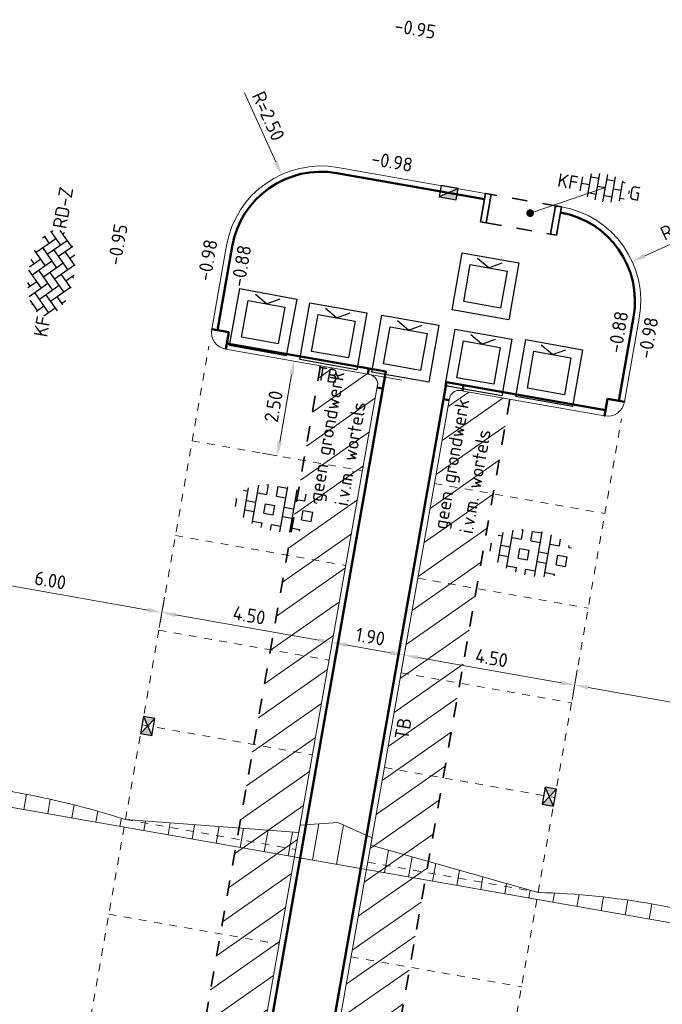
# Model space of a CAD drawing. Header units: metres. Extents: x 2514 to 227642, y 1683 to 852646.
# Tile 236 of 256: x 113828 to 113845, y 426419 to 426445. Entities that reach past the tile are written whole.
import ezdxf
from ezdxf.enums import TextEntityAlignment as Align

# ---------------------------------------------------------------- set-up
doc = ezdxf.new("R2010")
doc.units = ezdxf.units.M
doc.linetypes.add('VW-1-1_STREEP', pattern=[2, 1, -1])
doc.linetypes.add('ZZ-HIDDEN-SO', pattern=[4, 2, -2])
doc.layers.get('Defpoints').update_dxf_attribs({"color": 244, "lineweight": 35})
for name, color, linetype, lineweight in [('B-GV-GR-ZONENIETGRAVEN-A', 1, 'Continuous', 18), ('B-WE-IE-MEUBILAIR_WEGMEUBILAIR-S', 252, 'Continuous', 30), ('N-WE-GW-T18-200', 1, 'Continuous', 18), ('N-WE-RI-HWA_KOLK-S', 150, 'Continuous', 25), ('N-WE-VH-KANTOPSLUITING-T18', 1, 'Continuous', 18), ('N-WE-VH-KANTOPSLUITING_ACHTERKANTBAND-G', 1, 'Continuous', 50), ('N-WE-VH-KANTOPSLUITING_INRITBAND-G', 2, 'Continuous', 35), ('N-WE-VH-KANTOPSLUITING_TROTTOIRBAND_130 150-G', 2, 'Continuous', 13), ('N-WE-VH-M', 7, 'Continuous', 18), ('N-WE-VH-MATERIAALGRENS-G', 7, 'ZZ-HIDDEN-SO', 35), ('N-WE-VH-NAP-T18', 1, 'Continuous', 18), ('N-WE-VH-VERHARDING_BETONSTRAATSTEEN-S', 1, 'Continuous', 25), ('N-WE-VH-VERHARDING_GRASBETONSTEEN-S', 94, 'Continuous', 25), ('N-WE-VH-VERKANTING-G', 252, 'Continuous', 5), ('N-WE-VW-MARKERING_LANGS_STREEP_11_010-G', 7, 'VW-1-1_STREEP', 13)]:
    doc.layers.add(name, color=color, linetype=linetype, lineweight=lineweight)
doc.styles.add('ISO', font='NLCS-ISO.ttf')
doc.styles.add('NLCS-ISO', font='NLCS-ISO.ttf', dxfattribs={"height": 1.8})
doc.styles.add('NLCS-ISO-M200-T18', font='NLCS-ISO.ttf', dxfattribs={"height": 0.36})
doc.dimstyles.new('NLCS-M200-T18-PIJL_L2_H1', dxfattribs={"dimscale": 0.2, "dimtxt": 2.5, "dimasz": 1.8, "dimexe": 2, "dimexo": 2, "dimgap": 0.7, "dimtad": 1, "dimzin": 0, "dimdsep": 46, "dimtxsty": 'NLCS-ISO-M200-T18', "dimcen": 0, "dimdle": 2, "dimclrd": 256, "dimclre": 256, "dimclrt": 1, "dimadec": 1, "dimazin": 0, "dimtfac": 1, "dimtdec": 3, "dimtofl": 0, "dimtmove": 0, "dimatfit": 3, "dimfxl": 2, "dimfxlon": 1, "dimtfillclr": 256, "dimtolj": 1, "dimtzin": 0, "dimlwd": -1, "dimlwe": -1, "dimarcsym": 0})
pattern_1 = [(34.99242704, (0, 0), (-0.3641522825, 0.5202096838), [])]

# ---------------------------------------------------------------- blocks, each defined once
blk = doc.blocks.new('*D403')
at = {"layer": 'Defpoints', "color": 0, "transparency": 16777216}
for p in [(113826.264, 426431.732), (113832.173, 426430.691), (113831.973, 426429.555)]:
    blk.add_point(p, dxfattribs=at)
at = {"layer": 'N-WE-VH-M', "transparency": 16777216}
for p, q in [((113826.134, 426430.99), (113825.995, 426430.202)), ((113826.419, 426430.533), (113831.619, 426429.618)), ((113832.043, 426429.949), (113831.904, 426429.161))]:
    blk.add_line(p, q, dxfattribs=at)
for points in [[(113826.429, 426430.592), (113826.408, 426430.474), (113826.064, 426430.596)], [(113831.629, 426429.677), (113831.608, 426429.559), (113831.973, 426429.555)]]:
    blk.add_solid(points, dxfattribs=at)
at = {"layer": 'N-WE-VH-M', "color": 1, "transparency": 16777216, "insert": (113829.074, 426430.391), "char_height": 0.36, "attachment_point": 5, "rotation": 350.0136, "style": 'NLCS-ISO-M200-T18'}
blk.add_mtext('\\A1;6.00', dxfattribs=at)
blk = doc.blocks.new('*D404')
at = {"layer": 'Defpoints', "color": 0, "transparency": 16777216}
for p in [(113832.173, 426430.691), (113836.605, 426429.911), (113836.405, 426428.775)]:
    blk.add_point(p, dxfattribs=at)
at = {"layer": 'N-WE-VH-M', "transparency": 16777216}
for p, q in [((113832.043, 426429.949), (113831.904, 426429.161)), ((113832.328, 426429.493), (113836.051, 426428.837)), ((113836.474, 426429.169), (113836.336, 426428.381))]:
    blk.add_line(p, q, dxfattribs=at)
for points in [[(113832.338, 426429.552), (113832.317, 426429.434), (113831.973, 426429.555)], [(113836.061, 426428.896), (113836.04, 426428.778), (113836.405, 426428.775)]]:
    blk.add_solid(points, dxfattribs=at)
at = {"layer": 'N-WE-VH-M', "color": 1, "transparency": 16777216, "insert": (113834.245, 426429.48), "char_height": 0.36, "attachment_point": 5, "rotation": 350.0136, "style": 'NLCS-ISO-M200-T18'}
blk.add_mtext('\\A1;4.50', dxfattribs=at)
blk = doc.blocks.new('*D405')
at = {"layer": 'Defpoints', "color": 0, "transparency": 16777216}
for p in [(113836.605, 426429.911), (113838.476, 426429.581), (113838.276, 426428.445)]:
    blk.add_point(p, dxfattribs=at)
at = {"layer": 'N-WE-VH-M', "transparency": 16777216}
for p, q in [((113836.474, 426429.169), (113836.336, 426428.381)), ((113836.76, 426428.712), (113837.922, 426428.508)), ((113838.346, 426428.839), (113838.207, 426428.051))]:
    blk.add_line(p, q, dxfattribs=at)
for points in [[(113836.77, 426428.771), (113836.749, 426428.653), (113836.405, 426428.775)], [(113837.932, 426428.567), (113837.911, 426428.449), (113838.276, 426428.445)]]:
    blk.add_solid(points, dxfattribs=at)
at = {"layer": 'N-WE-VH-M', "color": 1, "transparency": 16777216, "insert": (113837.396, 426428.925), "char_height": 0.36, "attachment_point": 5, "rotation": 350.0136, "style": 'NLCS-ISO-M200-T18'}
blk.add_mtext('\\A1;1.90', dxfattribs=at)
blk = doc.blocks.new('*D406')
at = {"layer": 'Defpoints', "color": 0, "transparency": 16777216}
for p in [(113838.476, 426429.581), (113842.908, 426428.801), (113842.708, 426427.665)]:
    blk.add_point(p, dxfattribs=at)
at = {"layer": 'N-WE-VH-M', "transparency": 16777216}
for p, q in [((113838.346, 426428.839), (113838.207, 426428.051)), ((113838.631, 426428.383), (113842.354, 426427.727)), ((113842.777, 426428.059), (113842.639, 426427.271))]:
    blk.add_line(p, q, dxfattribs=at)
for points in [[(113838.641, 426428.442), (113838.62, 426428.324), (113838.276, 426428.445)], [(113842.364, 426427.786), (113842.343, 426427.668), (113842.708, 426427.665)]]:
    blk.add_solid(points, dxfattribs=at)
at = {"layer": 'N-WE-VH-M', "color": 1, "transparency": 16777216, "insert": (113840.548, 426428.37), "char_height": 0.36, "attachment_point": 5, "rotation": 350.0136, "style": 'NLCS-ISO-M200-T18'}
blk.add_mtext('\\A1;4.50', dxfattribs=at)
blk = doc.blocks.new('*D407')
at = {"layer": 'Defpoints', "color": 0, "transparency": 16777216}
for p in [(113842.908, 426428.801), (113848.817, 426427.76), (113848.617, 426426.624)]:
    blk.add_point(p, dxfattribs=at)
at = {"layer": 'N-WE-VH-M', "transparency": 16777216}
for p, q in [((113842.777, 426428.059), (113842.639, 426427.271)), ((113843.063, 426427.603), (113848.263, 426426.687)), ((113848.687, 426427.018), (113848.548, 426426.231))]:
    blk.add_line(p, q, dxfattribs=at)
for points in [[(113843.073, 426427.662), (113843.052, 426427.543), (113842.708, 426427.665)], [(113848.273, 426426.746), (113848.252, 426426.628), (113848.617, 426426.624)]]:
    blk.add_solid(points, dxfattribs=at)
at = {"layer": 'N-WE-VH-M', "color": 1, "transparency": 16777216, "insert": (113845.718, 426427.46), "char_height": 0.36, "attachment_point": 5, "rotation": 350.0136, "style": 'NLCS-ISO-M200-T18'}
blk.add_mtext('\\A1;6.00', dxfattribs=at)
blk = doc.blocks.new('N-SRI-KOLK_TROTTOIR-SO')
blk.add_hatch(color=256).paths.add_polyline_path([(1.125, 1.5), (-1.125, 1.5), (-1.125, 0)])
blk.add_line((-1.125, 0), (1.125, 1.5))
at = {"flags": 128}
blk.add_lwpolyline([(-1.125, 0), (1.125, 0), (1.125, 1.5), (-1.125, 1.5)], close=True, dxfattribs=at)
blk = doc.blocks.new('N-SRI-KOLK_STRAAT_450X300-SO')
h = blk.add_hatch(color=256)
h.dxf.hatch_style = 1
h.paths.add_polyline_path([(0, 0.75), (-1.125, 1.5), (-1.125, 0)])
h.paths.add_polyline_path([(1.125, 1.5), (0, 0.75), (1.125, 0)])
for p, q in [((-1.125, 0), (1.125, 1.5)), ((1.125, 0), (-1.125, 1.5))]:
    blk.add_line(p, q)
at = {"flags": 128}
blk.add_lwpolyline([(-1.125, 0), (1.125, 0), (1.125, 1.5), (-1.125, 1.5)], close=True, dxfattribs=at)
blk = doc.blocks.new('hoekblok inw. 25')
at = {"layer": 'N-WE-VH-KANTOPSLUITING_ACHTERKANTBAND-G', "ltscale": 0.2, "flags": 128}
blk.add_lwpolyline([(-0.45, 0.15), (-0.45, 0), (0, 0), (0, 0.45), (-0.15, 0.45)], dxfattribs=at)
at = {"layer": 'N-WE-VH-KANTOPSLUITING_TROTTOIRBAND_130 150-G', "ltscale": 0.2, "flags": 128}
blk.add_lwpolyline([(-0.15, 0.45), (-0.15, 0.4, -0.414214), (-0.4, 0.15), (-0.45, 0.15)], format="xyb", dxfattribs=at)
blk = doc.blocks.new('*D535')
at = {"layer": 'Defpoints', "color": 0, "ltscale": 0.2, "transparency": 16777216}
for p in [(113844.202, 426438.681), (113841.927, 426437.646)]:
    blk.add_point(p, dxfattribs=at)
at = {"layer": 'N-WE-VH-M', "ltscale": 0.2, "transparency": 16777216}
blk.add_line((113846.446, 426439.702), (113844.53, 426438.83), dxfattribs=at)
blk.add_solid([(113844.505, 426438.885), (113844.555, 426438.776), (113844.202, 426438.681)], dxfattribs=at)
at = {"layer": 'N-WE-VH-M', "color": 1, "ltscale": 0.2, "transparency": 16777216, "insert": (113845.58, 426439.66), "char_height": 0.36, "attachment_point": 5, "rotation": 24.472, "style": 'NLCS-ISO-M200-T18'}
blk.add_mtext('\\A1;R=2.50', dxfattribs=at)
blk = doc.blocks.new('*D688')
at = {"layer": 'Defpoints', "color": 0, "ltscale": 0.2, "transparency": 16777216}
for p in [(113835.408, 426436.088), (113835.408, 426436.088), (113834.975, 426433.626)]:
    blk.add_point(p, dxfattribs=at)
at = {"layer": 'N-WE-VH-M', "ltscale": 0.2, "transparency": 16777216}
for p, q in [((113835.408, 426436.088), (113835.014, 426436.158)), ((113835.037, 426433.981), (113835.346, 426435.734)), ((113834.975, 426433.626), (113834.581, 426433.696))]:
    blk.add_line(p, q, dxfattribs=at)
for points in [[(113835.287, 426435.744), (113835.405, 426435.724), (113835.408, 426436.088)], [(113834.978, 426433.991), (113835.096, 426433.97), (113834.975, 426433.626)]]:
    blk.add_solid(points, dxfattribs=at)
at = {"layer": 'N-WE-VH-M', "ltscale": 0.2, "transparency": 16777216, "insert": (113834.876, 426434.913), "char_height": 0.36, "attachment_point": 5, "rotation": 80.0136, "style": 'NLCS-ISO-M200-T18'}
blk.add_mtext('\\A1;2.50', dxfattribs=at)
blk = doc.blocks.new('SVH-BSS_KEIFORMAAT_HALFST_KL-SO')
for p, q in [((-2.1, -1.59), (-2.1, 1.42)), ((-1.05, -1.83), (-1.05, 1.66)), ((0, -1.88), (0, 1.71)), ((1.05, -1.75), (1.05, 1.58)), ((-3.15, -1), (-3.15, 0.83)), ((-3.15, 0), (-2.1, 0)), ((-2.1, 1.05), (-1.05, 1.05)), ((-1.05, 0), (0, 0)), ((0, 1.05), (1.05, 1.05)), ((1.05, 0), (2.1, 0)), ((2.1, -1.4), (2.1, 1.22)), ((2.1, 1.05), (2.41, 1.05)), ((3.15, -0.26), (3.15, 0.09)), ((3.15, 0), (3.16, 0)), ((-2.1, -1.05), (-1.05, -1.05)), ((0, -1.05), (1.05, -1.05)), ((2.1, -1.05), (2.64, -1.05))]:
    blk.add_line(p, q)
at = {"style": 'NLCS-ISO'}
blk.add_attdef('FORMAAT', text='', height=1.8, dxfattribs=at).set_placement((-3.62, -0.09), align=Align.MIDDLE_RIGHT)
blk.add_attdef('KLEUR', text='', height=1.8, dxfattribs=at).set_placement((3.17, -0.09), align=Align.MIDDLE_LEFT)
at = {"style": 'NLCS-ISO', "flags": 1}
blk.add_attdef('FUNCTIE', text='', height=1.8, dxfattribs=at).set_placement((0.12, -3.58), align=Align.MIDDLE_CENTER)
blk = doc.blocks.new('*D812')
at = {"layer": 'Defpoints', "color": 0, "ltscale": 0.2, "transparency": 16777216}
for p in [(113835.083, 426440.945), (113836.116, 426438.669)]:
    blk.add_point(p, dxfattribs=at)
at = {"layer": 'N-WE-VH-M', "ltscale": 0.2, "transparency": 16777216}
blk.add_line((113834.12, 426443.069), (113834.935, 426441.273), dxfattribs=at)
blk.add_solid([(113834.989, 426441.298), (113834.88, 426441.248), (113835.083, 426440.945)], dxfattribs=at)
at = {"layer": 'N-WE-VH-M', "color": 1, "ltscale": 0.2, "transparency": 16777216, "insert": (113834.744, 426442.467), "char_height": 0.36, "attachment_point": 5, "rotation": 294.4087, "style": 'NLCS-ISO-M200-T18'}
blk.add_mtext('\\A1;R=2.50', dxfattribs=at)
blk = doc.blocks.new('SVH-GRASBETONSTEEN_01-SO')
at = {"ltscale": 0.1}
for p, q in [((-1.98, 2.79), (-1.75, 2.79)), ((-1.75, 1.54), (-1.75, 2.79)), ((-0.5, 2.79), (0.75, 2.79)), ((-0.5, 1.54), (-0.5, 2.79)), ((0.75, -2.95), (0.75, 2.95)), ((2, -2.78), (2, 2.78)), ((-4.84, 1.54), (-4.25, 1.54)), ((-4.25, -1.97), (-4.25, 1.97)), ((-3, -2.52), (-3, 2.52)), ((-3, 1.54), (-1.75, 1.54)), ((-0.5, 1.54), (0.75, 1.54)), ((2, 1.54), (3.25, 1.54)), ((3.25, 1.54), (3.25, 2.43)), ((4.5, 1.54), (4.5, 1.8)), ((4.5, 1.54), (4.84, 1.54)), ((-5.63, 0.29), (-5.5, 0.29)), ((-5.5, -0.71), (-5.5, 0.29)), ((-4.25, 0.29), (-3, 0.29)), ((-1.75, 0.29), (-0.5, 0.29)), ((-1.75, -0.96), (-1.75, 0.29)), ((-0.5, -0.96), (-0.5, 0.29)), ((0.75, 0.29), (2, 0.29)), ((3.25, 0.29), (4.5, 0.29)), ((3.25, -0.96), (3.25, 0.29)), ((4.5, -0.96), (4.5, 0.29)), ((-4.25, -0.96), (-3, -0.96)), ((-1.75, -0.96), (-0.5, -0.96)), ((0.75, -0.96), (2, -0.96)), ((3.25, -0.96), (4.5, -0.96)), ((-3, -2.21), (-1.75, -2.21)), ((-1.75, -2.83), (-1.75, -2.21)), ((-0.5, -2.21), (0.75, -2.21)), ((-0.5, -2.96), (-0.5, -2.21)), ((2, -2.21), (3.25, -2.21)), ((3.25, -2.43), (3.25, -2.21))]:
    blk.add_line(p, q, dxfattribs=at)
at = {"style": 'NLCS-ISO', "flags": 1}
blk.add_attdef('FUNCTIE', text='', height=1.8, dxfattribs=at).set_placement((0.12, -3.58), align=Align.MIDDLE_CENTER)
blk = doc.blocks.new('SVH-BSS_KEIFORMAAT_KEPER-SO')
at = {"ltscale": 0.1}
for p, q in [((-2.23, 0.74), (-0.21, 2.76)), ((-2.23, 2.23), (-1.85, 2.61)), ((0.22, 2.75), (1.48, 1.48)), ((0.74, 2.23), (1.2, 2.68)), ((-5.2, 0.74), (-4.03, 1.91)), ((-5.2, -0.74), (-2.97, 1.48)), ((-4.56, 1.6), (-4.45, 1.48)), ((-3.6, 2.11), (-1.48, 0)), ((-2.48, 2.48), (-1.48, 1.48)), ((-2.23, -0.74), (0, 1.48)), ((-0.74, 2.23), (1.48, 0)), ((0.74, 0.74), (2.45, 2.45)), ((0.74, -0.74), (2.97, 1.48)), ((2.23, 2.23), (4.45, 0)), ((3.71, 0.74), (4.5, 1.53)), ((4.22, 1.72), (4.45, 1.48)), ((-5.34, 0.88), (-4.45, 0)), ((-4.81, -1.84), (-2.97, 0)), ((-3.71, 0.74), (-1.48, -1.48)), ((-2.23, -2.23), (0, 0)), ((-0.74, 0.74), (1.48, -1.48)), ((0.74, -2.23), (2.97, 0)), ((2.23, 0.74), (4.45, -1.48)), ((3.71, -0.74), (5.25, 0.79)), ((5.2, 0.74), (5.39, 0.55)), ((-5.73, -0.2), (-4.45, -1.48)), ((-3.71, -0.74), (-1.48, -2.97)), ((-0.74, -0.74), (1.48, -2.97)), ((2.23, -0.74), (3.84, -2.36)), ((3.71, -2.23), (5.57, -0.37)), ((5.2, -0.74), (5.41, -0.95)), ((-3.89, -2.41), (-2.97, -1.48)), ((-3.71, -2.23), (-3.27, -2.67)), ((-1.59, -3.08), (0, -1.48)), ((-0.74, -2.23), (0.21, -3.18)), ((1.36, -3.09), (2.97, -1.48)), ((2.23, -2.23), (2.78, -2.78)), ((-0.22, -3.19), (0, -2.97))]:
    blk.add_line(p, q, dxfattribs=at)
at = {"style": 'NLCS-ISO'}
blk.add_attdef('FORMAAT', text='', height=1.8, dxfattribs=at).set_placement((-5.83, -0.22), align=Align.MIDDLE_RIGHT)
blk.add_attdef('KLEUR', text='', height=1.8, dxfattribs=at).set_placement((5.82, -0.22), align=Align.MIDDLE_LEFT)
at = {"style": 'NLCS-ISO', "flags": 1}
blk.add_attdef('FUNCTIE', text='', height=1.8, dxfattribs=at).set_placement((0.12, -3.58), align=Align.MIDDLE_CENTER)
blk = doc.blocks.new('SIE-WEG_CONTAINER_ALGEMEEN')
for p, q in [((-0.75, -0.75), (-0.75, 0.75)), ((-0.75, 0.75), (0.75, 0.75)), ((0, 0.488), (-0.325, 0.675)), ((0, 0.488), (0.325, 0.675)), ((0.75, 0.75), (0.75, -0.75)), ((-0.487, -0.487), (-0.487, 0.488)), ((-0.487, 0.488), (0.488, 0.488)), ((0.488, 0.488), (0.488, -0.487)), ((0.488, -0.487), (-0.487, -0.487)), ((0.75, -0.75), (-0.75, -0.75))]:
    blk.add_line(p, q)

msp = doc.modelspace()

# ---------------------------------------------------------------- hatches: boundary and pattern name
at = {"layer": 'B-GV-GR-ZONENIETGRAVEN-A', "ltscale": 0.2}
h = msp.add_hatch(dxfattribs=at)
h.set_pattern_fill('ANSI31', color=256, scale=0.2)
h.set_pattern_definition(pattern_1)
edge = h.paths.add_edge_path()
edge.add_arc((113837.326, 426435.488), 0.262, 340.9543, 449.3759)
edge.add_line((113837.329, 426435.749), (113836.098, 426435.967))
edge.add_line((113836.098, 426435.967), (113826.993, 426384.263))
edge.add_line((113826.993, 426384.263), (113828.224, 426384.046))
edge.add_arc((113828.31, 426384.292), 0.261, 250.7136, 359.3423)
edge.add_line((113828.571, 426384.289), (113837.573, 426435.402))
h = msp.add_hatch(dxfattribs=at)
h.set_pattern_fill('ANSI31', color=256, scale=0.2)
h.set_pattern_definition(pattern_1)
edge = h.paths.add_edge_path()
edge.add_line((113841.022, 426435.1), (113839.791, 426435.317))
edge.add_arc((113839.705, 426435.071), 0.26, 70.5685, 179.5339)
edge.add_line((113839.445, 426435.074), (113830.444, 426383.959))
edge.add_arc((113830.69, 426383.873), 0.262, 160.7363, 269.1579)
edge.add_line((113830.687, 426383.612), (113831.918, 426383.395))
edge.add_line((113831.918, 426383.395), (113841.022, 426435.1))
at = {"layer": 'N-WE-VH-VERKANTING-G', "ltscale": 0.2}
h = msp.add_hatch(dxfattribs=at)
h.set_pattern_fill('ANSI31', color=256, scale=0.2, angle=45)
h.set_pattern_definition([(80.05005, (113662.62477, 426390.9574), (-0.625449, 0.1097203), [])])
edge = h.paths.add_edge_path()
edge.add_line((113809.357, 426427.978), (113805.003, 426429.204))
edge.add_line((113805.003, 426429.204), (113805.038, 426429.401))
edge.add_line((113805.038, 426429.401), (113802.334, 426430.157))
edge.add_line((113802.334, 426430.157), (113802.136, 426429.023))
edge.add_line((113802.136, 426429.023), (113856.292, 426419.541))
edge.add_line((113856.292, 426419.541), (113856.524, 426420.865))
edge.add_line((113856.524, 426420.865), (113852.714, 426421.057))
edge.add_line((113852.714, 426421.057), (113852.679, 426420.86))
edge.add_line((113852.679, 426420.86), (113847.668, 426421.237))
edge.add_arc((113841.166, 426401.496), 20.785, 71.7703, 88.3665)
edge.add_line((113841.759, 426422.272), (113837.405, 426423.499))
edge.add_line((113837.405, 426423.499), (113837.44, 426423.696))
edge.add_line((113837.44, 426423.696), (113836.546, 426424.095))
edge.add_line((113836.546, 426424.095), (113835.569, 426424.025))
edge.add_line((113835.569, 426424.025), (113835.534, 426423.828))
edge.add_line((113835.534, 426423.828), (113831.025, 426424.168))
edge.add_arc((113824.306, 426403.19), 22.028, 72.2408, 87.8958)
edge.add_line((113825.115, 426425.203), (113820.761, 426426.429))
edge.add_line((113820.761, 426426.429), (113820.796, 426426.626))
edge.add_line((113820.796, 426426.626), (113820.307, 426426.763))
edge.add_line((113820.307, 426426.763), (113819.811, 426426.8))
edge.add_line((113819.811, 426426.8), (113819.776, 426426.603))
edge.add_line((113819.776, 426426.603), (113815.267, 426426.943))
edge.add_arc((113808.548, 426405.965), 22.028, 72.2408, 87.8958)
edge.add_line((113809.357, 426427.978), (113809.357, 426427.978))

# ---------------------------------------------------------------- linework, layer by layer
at = {"layer": 'N-WE-VH-KANTOPSLUITING_ACHTERKANTBAND-G', "ltscale": 0.2}
for p, q in [((113836.524, 426440.983), (113840.365, 426440.307)), ((113833.418, 426436.896), (113833.802, 426439.076)), ((113844.241, 426437.237), (113843.857, 426435.057)), ((113837.798, 426435.82), (113833.661, 426436.548)), ((113828.642, 426383.82), (113837.798, 426435.82)), ((113839.374, 426435.543), (113830.217, 426383.543)), ((113843.51, 426434.814), (113839.374, 426435.543))]:
    msp.add_line(p, q, dxfattribs=at)
for points in [[(113833.27, 426436.921), (113833.27, 426436.922), (113833.713, 426436.844), (113833.636, 426436.401)], [(113844.005, 426435.032), (113844.005, 426435.032), (113843.562, 426435.109), (113843.484, 426434.666), (113843.485, 426434.666)]]:
    msp.add_lwpolyline(points, dxfattribs=at)
for centre, start, end in [((113836.116, 426438.669), 80.0136, 170.0136), ((113841.927, 426437.645), 350.0136, 80.0136)]:
    msp.add_arc(centre, 2.35, start, end, dxfattribs=at)
at = {"layer": 'N-WE-VH-KANTOPSLUITING_INRITBAND-G', "ltscale": 0.2, "flags": 128}
for points in [[(113840.409, 426439.69), (113840.53, 426440.379, 0.414214), (113840.489, 426440.437), (113840.391, 426440.455), (113840.261, 426439.716)], [(113842.083, 426439.395), (113842.204, 426440.084, -0.414214), (113842.262, 426440.125), (113842.361, 426440.108), (113842.231, 426439.369)]]:
    msp.add_lwpolyline(points, format="xyb", close=True, dxfattribs=at)
at = {"layer": 'N-WE-VH-KANTOPSLUITING_TROTTOIRBAND_130 150-G', "ltscale": 0.2}
for p, q in [((113836.55, 426441.131), (113840.391, 426440.455)), ((113833.27, 426436.922), (113833.654, 426439.102)), ((113844.389, 426437.212), (113844.005, 426435.032)), ((113838.215, 426435.594), (113833.636, 426436.401)), ((113843.484, 426434.666), (113839.72, 426435.329))]:
    msp.add_line(p, q, dxfattribs=at)
for points in [[(113828.572, 426384.289), (113837.585, 426435.474)], [(113839.443, 426435.074), (113830.391, 426383.664)]]:
    msp.add_lwpolyline(points, dxfattribs=at)
for centre, radius, start, end in [((113836.116, 426438.669), 2.5, 80.0136, 170.0136), ((113841.927, 426437.646), 2.5, 350.0136, 80.0136), ((113833.714, 426436.844), 0.45, 170.0136, 260.0136), ((113843.562, 426435.11), 0.45, 260.0136, 350.0136)]:
    msp.add_arc(centre, radius, start, end, dxfattribs=at)
at = {"layer": 'N-WE-VH-MATERIAALGRENS-G', "ltscale": 0.2}
for p, q in [((113840.409, 426439.69), (113842.083, 426439.395)), ((113836.099, 426435.975), (113826.993, 426384.263)), ((113841.022, 426435.1), (113831.918, 426383.395))]:
    msp.add_line(p, q, dxfattribs=at)
at = {"layer": 'N-WE-VH-MATERIAALGRENS-G', "ltscale": 0.2, "flags": 128}
msp.add_lwpolyline([(113842.262, 426440.125), (113840.489, 426440.437)], dxfattribs=at)
at = {"layer": 'N-WE-VH-VERKANTING-G', "ltscale": 0.2, "flags": 128}
msp.add_lwpolyline([(113802.136, 426429.023), (113856.292, 426419.541), (113856.524, 426420.865), (113852.714, 426421.057), (113852.679, 426420.86), (113847.668, 426421.237, 0.072542), (113841.759, 426422.272), (113837.405, 426423.499), (113837.44, 426423.696), (113836.546, 426424.095), (113835.569, 426424.025), (113835.534, 426423.828), (113831.025, 426424.168, 0.068414), (113825.115, 426425.203)], format="xyb", dxfattribs=at)
at = {"layer": 'N-WE-VW-MARKERING_LANGS_STREEP_11_010-G', "ltscale": 0.2}
for p, q in [((113824.088, 426384.774), (113833.192, 426436.479)), ((113834.823, 426382.884), (113843.927, 426434.588)), ((113832.759, 426434.017), (113837.191, 426433.236)), ((113839.062, 426432.907), (113843.494, 426432.126)), ((113832.325, 426431.554), (113836.757, 426430.774)), ((113838.628, 426430.445), (113843.06, 426429.664)), ((113831.892, 426429.092), (113836.324, 426428.312)), ((113838.195, 426427.982), (113842.627, 426427.202)), ((113831.458, 426426.63), (113835.89, 426425.85)), ((113837.761, 426425.52), (113842.193, 426424.74)), ((113831.025, 426424.168), (113835.456, 426423.388)), ((113837.328, 426423.058), (113841.76, 426422.278)), ((113830.591, 426421.706), (113835.023, 426420.926)), ((113836.894, 426420.596), (113841.326, 426419.816))]:
    msp.add_line(p, q, dxfattribs=at)

# ---------------------------------------------------------------- block references
at = {"ltscale": 0.2}
for p, rotation in [((113837.798, 426435.82), 80.16507560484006), ((113839.374, 426435.543), 170.1650756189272)]:
    msp.add_blockref('hoekblok inw. 25', p, dxfattribs=dict(at, rotation=rotation))
at = {"layer": 'B-WE-IE-MEUBILAIR_WEGMEUBILAIR-S'}
for p, rotation in [((113840.387, 426438.037), 350.0000000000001), ((113834.607, 426437.105), 349.600624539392), ((113836.432, 426436.739), 350.0000000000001), ((113838.305, 426436.416), 350.0000000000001), ((113840.208, 426436.055), 350.0000000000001), ((113842.043, 426435.782), 350.0000000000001)]:
    msp.add_blockref('SIE-WEG_CONTAINER_ALGEMEEN', p, dxfattribs=dict(at, rotation=rotation))
at = {"layer": 'N-WE-RI-HWA_KOLK-S', "ltscale": 0.2, "xscale": 0.2, "yscale": 0.2, "zscale": 0.2}
for name, p, rotation in [('N-SRI-KOLK_TROTTOIR-SO', (113839.455, 426440.619), 170.0135621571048), ('N-SRI-KOLK_STRAAT_450X300-SO', (113831.458, 426426.63), 260.0135621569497), ('N-SRI-KOLK_STRAAT_450X300-SO', (113842.193, 426424.74), 80.013562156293)]:
    msp.add_blockref(name, p, dxfattribs=dict(at, rotation=rotation))
at = {"layer": 'N-WE-VH-VERHARDING_BETONSTRAATSTEEN-S', "ltscale": 0.2, "xscale": 0.2, "yscale": 0.2, "zscale": 0.2, "rotation": 350.0500476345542}
msp.add_blockref('SVH-BSS_KEIFORMAAT_HALFST_KL-SO', (113843.508, 426440.61), dxfattribs=at).add_auto_attribs({'FORMAAT': 'KF', 'KLEUR': 'G'})
at = {"layer": 'N-WE-VH-VERHARDING_BETONSTRAATSTEEN-S', "xscale": 0.2, "yscale": 0.2, "zscale": 0.2, "rotation": 80.01356215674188}
msp.add_blockref('SVH-BSS_KEIFORMAAT_KEPER-SO', (113829.063, 426438.408), dxfattribs=at).add_auto_attribs({'FORMAAT': 'KF', 'KLEUR': 'RD-Z'})
at = {"layer": 'N-WE-VH-VERHARDING_GRASBETONSTEEN-S', "xscale": 0.2, "yscale": 0.2, "zscale": 0.2, "rotation": 350.06}
for p in [(113834.999, 426432.263), (113841.616, 426431.098)]:
    msp.add_blockref('SVH-GRASBETONSTEEN_01-SO', p, dxfattribs=at)

# ---------------------------------------------------------------- texts
at = {"layer": 'N-WE-GW-T18-200', "ltscale": 0.2, "style": 'NLCS-ISO-M200-T18'}
for s, p in [('geen grondwerk', (113836.134, 426432.417)), ('i.v.m. wortels', (113836.808, 426432.299)), ('geen grondwerk', (113839.382, 426431.696)), ('i.v.m. wortels', (113840.056, 426431.577))]:
    msp.add_text(s, height=0.36, rotation=80.0136, dxfattribs=at).set_placement(p)
at = {"layer": 'N-WE-VH-KANTOPSLUITING-T18', "style": 'NLCS-ISO-M200-T18'}
for rotation, p in [(350.05, (113835.971, 426435.604)), (80.1086, (113838.377, 426426.228))]:
    msp.add_text('TB', height=0.36, rotation=rotation, dxfattribs=at).set_placement(p)
at = {"layer": 'N-WE-VH-NAP-T18', "style": 'ISO'}
for s, rotation, p in [('-0.95', 350.05, (113838.001, 426444.654)), ('-0.98', 350.05, (113837.396, 426441.196)), ('-0.95', 80.1086, (113830.906, 426438.565)), ('-0.98', 80.1086, (113833.243, 426438.155)), ('-0.88', 80.1086, (113834.119, 426438.001)), ('-0.88', 80.1086, (113843.923, 426436.282)), ('-0.98', 80.1086, (113844.703, 426436.134))]:
    msp.add_text(s, height=0.36, rotation=rotation, dxfattribs=at).set_placement(p)

# ---------------------------------------------------------------- dimensions: what is measured, and where the dimension line sits
at = {"layer": 'N-WE-VH-M', "ltscale": 0.2}
dim = msp.add_radius_dim(center=(113836.116, 426438.669), mpoint=(113835.083, 426440.945), dimstyle='NLCS-M200-T18-PIJL_L2_H1', override={"dimpost": 'R=<>'}, dxfattribs=at)
dim.commit()
dim.dimension.update_dxf_attribs({"geometry": '*D812', "text_midpoint": (113834.744, 426442.467)})
dim = msp.add_radius_dim(center=(113841.927, 426437.646), mpoint=(113844.202, 426438.681), dimstyle='NLCS-M200-T18-PIJL_L2_H1', override={"dimpost": 'R=<>'}, dxfattribs=at)
dim.commit()
dim.dimension.update_dxf_attribs({"geometry": '*D535', "text_midpoint": (113845.712, 426439.368), "dimtype": 164})
dim = msp.add_aligned_dim(p1=(113834.975, 426433.626), p2=(113835.408, 426436.088), distance=0, dimstyle='NLCS-M200-T18-PIJL_L2_H1', override={"dimclrt": 256}, dxfattribs=at)
dim.commit()
dim.dimension.update_dxf_attribs({"geometry": '*D688', "text_midpoint": (113834.876, 426434.913)})
at = {"layer": 'N-WE-VH-M'}
for base, p1, p2, picture, middle in [((113831.973, 426429.555), (113826.264, 426431.732), (113832.173, 426430.691), '*D403', (113829.074, 426430.391)), ((113836.405, 426428.775), (113832.173, 426430.691), (113836.605, 426429.911), '*D404', (113834.245, 426429.48)), ((113838.276, 426428.445), (113836.605, 426429.911), (113838.476, 426429.581), '*D405', (113837.396, 426428.925)), ((113842.708, 426427.665), (113838.476, 426429.581), (113842.908, 426428.801), '*D406', (113840.548, 426428.37)), ((113848.617, 426426.624), (113842.908, 426428.801), (113848.817, 426427.76), '*D407', (113845.718, 426427.46))]:
    dim = msp.add_linear_dim(base=base, p1=p1, p2=p2, angle=350.0136, dimstyle='NLCS-M200-T18-PIJL_L2_H1', override={"dimclrt": 1, "dimtmove": 1}, dxfattribs=at)
    dim.commit()
    dim.dimension.update_dxf_attribs({"geometry": picture, "text_midpoint": middle})

# ---------------------------------------------------------------- leaders
at = {"layer": 'N-WE-VH-M', "ltscale": 0.2}
msp.add_leader([(113841.551, 426439.941), (113843.508, 426440.61)], dimstyle='NLCS-M200-T18-PIJL_L2_H1', override={"dimasz": 1, "dimgap": 0.7, "dimtad": 0, "dimldrblk": 'Dot'}, dxfattribs=at)

doc.saveas('drawing.dxf')
